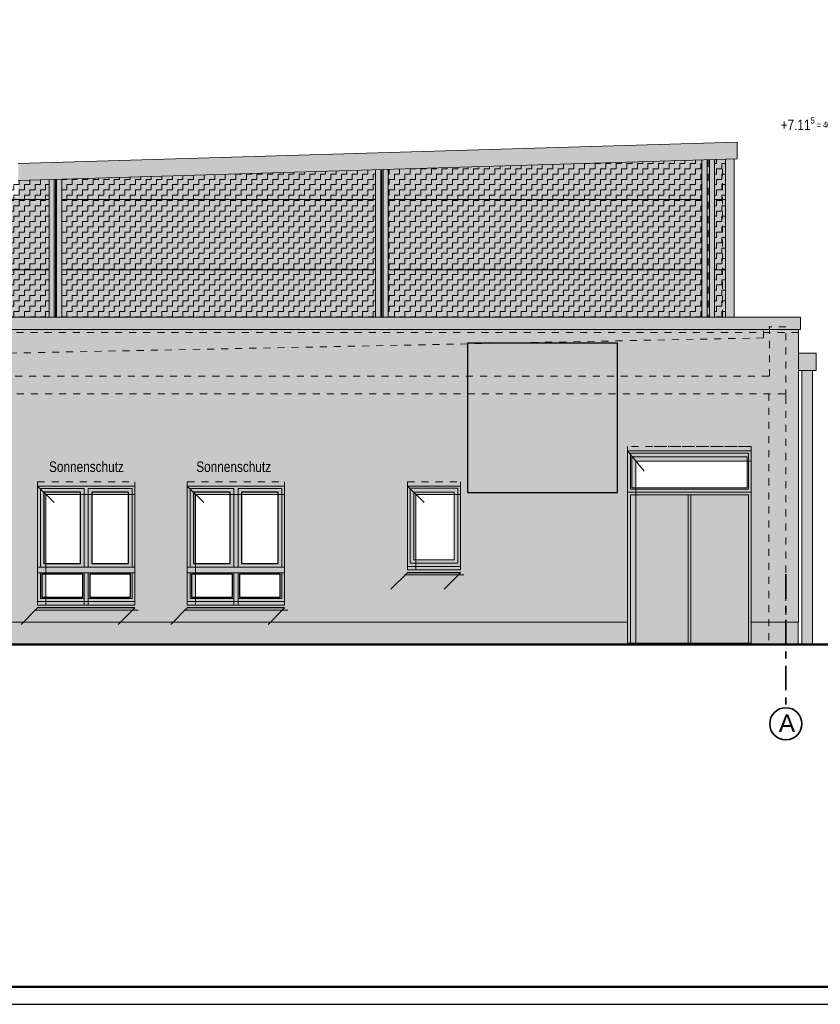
# Model space of a CAD drawing. Header units: metres. Extents: x 1169 to 1496, y -112 to 50.
# Tile 173 of 256: x 1374 to 1385, y -88 to -74. Entities that reach past the tile are written whole.
import ezdxf

# ---------------------------------------------------------------- set-up
doc = ezdxf.new("R2010")
doc.units = ezdxf.units.M
doc.header["$XCLIPFRAME"] = 2
for name, pattern in [('AUSGEZOGEN', [0]), ('PUNKT2_S9', [0.0015, 0, -0.0015]), ('STRICHPUNKT2_S5', [0.5, 0.35, -0.05, 0.05, -0.05]), ('VERDECKT2_S2', [0.15, 0.1, -0.05])]:
    doc.linetypes.add(name, pattern=pattern)
for name, color, linetype, lineweight in [('XR$1$Legende', 4, 'AUSGEZOGEN', 13), ('XR$2$Achsen', 4, 'AUSGEZOGEN', 13), ('XR$2$Ansicht', 1, 'AUSGEZOGEN', 50), ('XR$2$Dach_1', 3, 'AUSGEZOGEN', 18), ('XR$2$Design', 4, 'AUSGEZOGEN', 13), ('XR$2$Filling', 4, 'AUSGEZOGEN', 13), ('XR$2$KALZIP', 7, 'AUSGEZOGEN', 13), ('XR$2$Text 1_100', 3, 'AUSGEZOGEN', 18), ('XR$2$Türen', 3, 'AUSGEZOGEN', 18), ('XR$2$V5', 7, 'AUSGEZOGEN', 13), ('XR$2$Wand', 1, 'AUSGEZOGEN', 50), ('XR$2$Wegeflächen', 4, 'AUSGEZOGEN', 13), ('XR$3$Ansicht', 1, 'AUSGEZOGEN', 50), ('XR$3$Design', 4, 'AUSGEZOGEN', 13), ('XR$3$Filling', 4, 'AUSGEZOGEN', 13), ('XR$3$Muster', 4, 'AUSGEZOGEN', 13), ('XR$3$Möblierung', 4, 'AUSGEZOGEN', 13), ('XR$4$Ansicht', 1, 'AUSGEZOGEN', 50), ('XR$4$Muster', 4, 'AUSGEZOGEN', 13), ('XR$4$Möblierung', 4, 'AUSGEZOGEN', 13), ('XR$5$Möblierung', 4, 'AUSGEZOGEN', 13), ('XR$5$STANDARD_1', 7, 'AUSGEZOGEN', 25)]:
    doc.layers.add(name, color=color, linetype=linetype, lineweight=lineweight)
doc.styles.add('ARIAL', font='arial.ttf')
picture_1 = doc.add_image_def('image1.tif', size_in_pixel=(512, 512))
picture_2 = doc.add_image_def('image3.png', size_in_pixel=(213, 212))
pattern_1 = [(90, (-0.15, 0.15), (-0.075, 0.075), [0.075, -0.075]), (180, (-0.15, 0.15), (-0.075, -0.075), [0.075, -0.075])]

msp = doc.modelspace()

# ---------------------------------------------------------------- hatches: boundary and pattern name
at = {"layer": 'XR$2$Filling', "linetype": 'AUSGEZOGEN', "lineweight": 13, "transparency": 33554687}
h = msp.add_hatch(dxfattribs=at)
h.set_pattern_fill('MUSTER', color=52, scale=0.075, angle=90, style=0, pattern_type=2)
h.set_pattern_definition(pattern_1)
h.paths.add_polyline_path([(1383.6163, -75.6241), (1379.1629, -75.7577), (1379.1629, -77.8546), (1383.6163, -77.8546)], flags=0)
h = msp.add_hatch(dxfattribs=at)
h.set_pattern_fill('MUSTER', color=52, scale=0.075, angle=90, style=0, pattern_type=2)
h.set_pattern_definition(pattern_1)
h.paths.add_polyline_path([(1383.9493, -75.6141), (1383.7963, -75.6187), (1383.7963, -77.8546), (1383.9493, -77.8546)], flags=0)
h = msp.add_hatch(dxfattribs=at)
h.set_pattern_fill('MUSTER', color=52, scale=0.075, angle=90, style=0, pattern_type=2)
h.set_pattern_definition(pattern_1)
h.paths.add_polyline_path([(1378.9829, -75.7631), (1374.5296, -75.8967), (1374.5296, -77.8546), (1378.9829, -77.8546)], flags=0)
h = msp.add_hatch(dxfattribs=at)
h.set_pattern_fill('MUSTER', color=52, scale=0.075, angle=90, style=0, pattern_type=2)
h.set_pattern_definition(pattern_1)
h.paths.add_polyline_path([(1373.8213, -75.918), (1373.8213, -77.8546), (1374.3496, -77.8546), (1374.3496, -75.9021)], flags=0)
at = {"layer": 'XR$3$Ansicht', "linetype": 'AUSGEZOGEN', "lineweight": 13, "true_color": 0x6b665e, "transparency": 33554687}
for points in [[(1382.5613, -82.4851), (1383.4188, -82.4851), (1383.4188, -82.1884), (1382.6013, -82.1884), (1382.6013, -80.3801), (1384.2763, -80.3801), (1384.2763, -82.1884), (1383.4588, -82.1884), (1383.4588, -82.4851), (1384.3163, -82.4851), (1384.3163, -80.3401), (1382.5613, -80.3401)], [(1382.6013, -82.1884), (1383.4188, -82.1884), (1383.4188, -80.3801), (1382.6013, -80.3801)], [(1383.4588, -82.1884), (1384.2763, -82.1884), (1384.2763, -80.3801), (1383.4588, -80.3801)]]:
    msp.add_hatch(color=251, dxfattribs=at).paths.add_polyline_path(points)
at = {"layer": 'XR$3$Filling', "linetype": 'AUSGEZOGEN', "lineweight": 13, "transparency": 33554687}
msp.add_hatch(color=250, dxfattribs=at).paths.add_polyline_path([(1364.5113, -78.0725), (1384.9863, -78.0724), (1384.9863, -78.0324), (1364.5113, -78.0325)])
at = {"layer": 'XR$3$Muster', "linetype": 'AUSGEZOGEN', "lineweight": 13, "true_color": 0x9f9d98, "transparency": 33554687}
msp.add_hatch(color=253, dxfattribs=at).paths.add_polyline_path([(1364.4813, -78.0324), (1385.0163, -78.0324), (1385.0163, -77.8546), (1364.4813, -77.8546)])
at = {"layer": 'XR$3$Muster', "linetype": 'AUSGEZOGEN', "lineweight": 13, "transparency": 33554687}
msp.add_hatch(color=252, dxfattribs=at).paths.add_polyline_path([(1384.9863, -78.6157), (1385.2363, -78.6157), (1385.2363, -78.3657), (1384.9863, -78.3657)])
h = msp.add_hatch(color=7, dxfattribs=at)
h.set_gradient(color1=(199, 199, 199), color2=(48, 48, 48), one_color=1, name='INVCYLINDER')
h.paths.add_polyline_path([(1385.0363, -82.5049), (1385.1863, -82.5049), (1385.1863, -78.6157), (1385.0363, -78.6157)], flags=0)
at = {"layer": 'XR$3$Möblierung', "linetype": 'AUSGEZOGEN', "lineweight": 13, "true_color": 0x9f9d98, "transparency": 33554687}
msp.add_hatch(color=253, dxfattribs=at).paths.add_polyline_path([(1384.1151, -75.6082), (1384.1151, -75.3722), (1384.1141, -75.3712), (1373.9126, -75.6772), (1373.9126, -75.9152), (1384.1141, -75.6092)])
at = {"layer": 'XR$4$Muster', "linetype": 'AUSGEZOGEN', "lineweight": 13, "transparency": 33554687}
for points in [[(1382.5613, -82.5051), (1382.6787, -82.5051), (1382.6787, -79.8999), (1384.3163, -79.8999), (1384.3163, -79.7551), (1382.5613, -79.7551)], [(1375.5663, -80.3724), (1375.5663, -80.2551), (1374.1863, -80.2551), (1374.1863, -81.9451), (1374.3037, -81.9451), (1374.3037, -80.3724)], [(1377.6913, -80.3724), (1377.6913, -80.2551), (1376.3113, -80.2551), (1376.3113, -81.9451), (1376.4287, -81.9451), (1376.4287, -80.3724)], [(1382.5613, -82.2252), (1382.5613, -82.1852), (1373.4413, -82.1852), (1373.4413, -82.2252)], [(1384.3163, -82.1852), (1384.3163, -82.2252), (1384.9813, -82.2251), (1384.9813, -82.1851)]]:
    msp.add_hatch(color=250, dxfattribs=at).paths.add_polyline_path(points)
at = {"layer": 'XR$4$Möblierung', "linetype": 'AUSGEZOGEN', "lineweight": 13, "transparency": 33554687}
for points in [[(1380.1913, -80.3724), (1380.1913, -80.2551), (1379.4363, -80.2551), (1379.4363, -81.4451), (1379.5537, -81.4451), (1379.5537, -80.3724)], [(1379.4059, -81.5155), (1380.1609, -81.5155), (1380.1913, -81.4851), (1379.4363, -81.4851)], [(1374.1559, -82.0155), (1375.5359, -82.0155), (1375.5663, -81.9851), (1374.1863, -81.9851)], [(1376.2809, -82.0155), (1377.6609, -82.0155), (1377.6913, -81.9851), (1376.3113, -81.9851)]]:
    msp.add_hatch(color=250, dxfattribs=at).paths.add_polyline_path(points)
at = {"layer": 'XR$5$Möblierung', "linetype": 'AUSGEZOGEN', "lineweight": 13, "true_color": 0x878581, "transparency": 33554687}
for points in [[(1383.6163, -75.6241), (1379.1629, -75.7577), (1379.1629, -77.8546), (1383.6163, -77.8546)], [(1383.7963, -75.6187), (1383.7963, -77.8546), (1383.9493, -77.8546), (1383.9493, -75.6141)], [(1378.9829, -77.8546), (1378.9829, -75.7631), (1374.5296, -75.8967), (1374.5296, -77.8546)], [(1374.3496, -77.8546), (1374.3496, -75.9021), (1373.9126, -75.9152), (1373.9126, -76.1568), (1373.8213, -76.1568), (1373.8213, -77.8546)]]:
    msp.add_hatch(color=252, dxfattribs=at).paths.add_polyline_path(points)
at = {"layer": 'XR$5$Möblierung', "linetype": 'AUSGEZOGEN', "lineweight": 13, "true_color": 0x9f9d98, "transparency": 33554687}
for points in [[(1383.6163, -77.8546), (1383.6893, -77.8546), (1383.6893, -75.6219), (1383.6163, -75.6241)], [(1383.7963, -77.8546), (1383.7963, -75.6187), (1383.7233, -75.6209), (1383.7233, -77.8546)], [(1384.0753, -75.6103), (1383.9493, -75.6141), (1383.9493, -77.8546), (1384.0753, -77.8546)], [(1379.0559, -75.7609), (1378.9829, -75.7631), (1378.9829, -77.8546), (1379.0559, -77.8546)], [(1379.1629, -77.8546), (1379.1629, -75.7577), (1379.0899, -75.7599), (1379.0899, -77.8546)], [(1374.3496, -77.8546), (1374.4226, -77.8546), (1374.4226, -75.8999), (1374.3496, -75.9021)], [(1374.5296, -77.8546), (1374.5296, -75.8967), (1374.4566, -75.8989), (1374.4566, -77.8546)]]:
    msp.add_hatch(color=253, dxfattribs=at).paths.add_polyline_path(points)
at = {"layer": 'XR$5$Möblierung', "linetype": 'AUSGEZOGEN', "lineweight": 13, "true_color": 0x73716e, "transparency": 33554687}
for points in [[(1383.6893, -77.8546), (1383.7233, -77.8546), (1383.7233, -75.6209), (1383.6893, -75.6219)], [(1379.0559, -77.8546), (1379.0899, -77.8546), (1379.0899, -75.7599), (1379.0559, -75.7609)], [(1374.4226, -75.8999), (1374.4226, -77.8546), (1374.4566, -77.8546), (1374.4566, -75.8989)]]:
    msp.add_hatch(color=8, dxfattribs=at).paths.add_polyline_path(points)
at = {"layer": 'XR$5$Möblierung', "linetype": 'AUSGEZOGEN', "lineweight": 13, "true_color": 0xe1d7c9, "transparency": 33554687}
h = msp.add_hatch(color=254, dxfattribs=at)
h.paths.add_polyline_path([(1373.4413, -82.1852), (1382.5613, -82.1852), (1382.5613, -79.7551), (1384.3163, -79.7551), (1384.3163, -82.1852), (1384.9863, -82.1852), (1384.9863, -78.0324), (1364.5113, -78.0324), (1364.5113, -79.1851), (1370.722, -79.1851), (1370.722, -82.1852), (1372.4363, -82.1852), (1372.4363, -80.2549), (1373.4413, -80.2549)])
h.paths.add_polyline_path([(1377.6913, -81.9851), (1377.6609, -82.0155), (1376.2809, -82.0155), (1376.3113, -81.9851)], flags=16)
h.paths.add_polyline_path([(1374.1863, -80.2549), (1375.5663, -80.2549), (1375.5663, -81.9451), (1374.1863, -81.9451)], flags=16)
h.paths.add_polyline_path([(1376.3113, -80.2549), (1377.6913, -80.2549), (1377.6913, -81.9451), (1376.3113, -81.9451)], flags=16)
h.paths.add_polyline_path([(1375.5663, -81.9851), (1375.5359, -82.0155), (1374.1559, -82.0155), (1374.1863, -81.9851)], flags=16)
h.paths.add_polyline_path([(1380.1913, -80.2549), (1380.1913, -81.4451), (1379.4363, -81.4451), (1379.4363, -80.2549)], flags=16)
h.paths.add_polyline_path([(1380.1609, -81.5155), (1379.4059, -81.5155), (1379.4363, -81.4851), (1380.1913, -81.4851)], flags=16)
at = {"layer": 'XR$5$Möblierung', "linetype": 'AUSGEZOGEN', "lineweight": 13, "true_color": 0x6b665e, "transparency": 33554687}
for points in [[(1384.2563, -80.2801), (1382.6787, -80.2801), (1382.6787, -80.3401), (1384.3163, -80.3401), (1384.3163, -79.8999), (1384.2563, -79.8999)], [(1380.1913, -80.3724), (1380.1013, -80.3724), (1380.1013, -81.3001), (1379.5537, -81.3001), (1379.5537, -81.4451), (1380.1913, -81.4451)], [(1383.4588, -82.4851), (1383.4588, -80.3801), (1383.4188, -80.3801), (1383.4188, -82.4851)]]:
    msp.add_hatch(color=251, dxfattribs=at).paths.add_polyline_path(points)
h = msp.add_hatch(color=251, dxfattribs=at)
h.paths.add_polyline_path([(1374.3037, -81.8301), (1374.3037, -81.9451), (1375.5663, -81.9451), (1375.5663, -80.3724), (1375.4763, -80.3724), (1375.4763, -81.3551), (1374.9563, -81.3551), (1374.9563, -80.3724), (1374.7963, -80.3724), (1374.7963, -81.3551), (1374.3037, -81.3551), (1374.3037, -81.5051), (1374.8263, -81.5051), (1374.8263, -81.8301)])
h.paths.add_polyline_path([(1374.9263, -81.8301), (1374.9263, -81.5051), (1375.5063, -81.5051), (1375.5063, -81.8301)], flags=16)
h = msp.add_hatch(color=251, dxfattribs=at)
h.paths.add_polyline_path([(1376.4287, -81.8301), (1376.4287, -81.9451), (1377.6913, -81.9451), (1377.6913, -80.3724), (1377.6013, -80.3724), (1377.6013, -81.3551), (1377.0813, -81.3551), (1377.0813, -80.3724), (1376.9213, -80.3724), (1376.9213, -81.3551), (1376.4287, -81.3551), (1376.4287, -81.5051), (1376.9513, -81.5051), (1376.9513, -81.8301)])
h.paths.add_polyline_path([(1377.0513, -81.8301), (1377.0513, -81.5051), (1377.6313, -81.5051), (1377.6313, -81.8301)], flags=16)
at = {"layer": 'XR$5$Möblierung', "linetype": 'AUSGEZOGEN', "lineweight": 13, "true_color": 0xc1b7a5, "transparency": 33554687}
for points in [[(1370.762, -82.2252), (1370.762, -82.5051), (1382.5613, -82.5051), (1382.5613, -82.2252), (1373.4413, -82.2252), (1373.4413, -82.4851), (1372.4363, -82.4851), (1372.4363, -82.2252)], [(1382.6787, -82.4851), (1382.6787, -82.5051), (1384.9813, -82.5051), (1384.9813, -82.2251), (1384.3163, -82.2252), (1384.3163, -82.4851)]]:
    msp.add_hatch(color=253, dxfattribs=at).paths.add_polyline_path(points)

# ---------------------------------------------------------------- linework, layer by layer
at = {"layer": 'XR$1$Legende', "color": 6, "linetype": 'AUSGEZOGEN', "lineweight": 25, "transparency": 33554687}
msp.add_lwpolyline([(1337.4935, -87.6131), (1396.9435, -87.6131), (1396.9435, -52.6131), (1337.4935, -52.6131), (1337.4935, -87.6131)], close=True, dxfattribs=at)
at = {"layer": 'XR$1$Legende', "color": 1, "linetype": 'AUSGEZOGEN', "lineweight": 50, "transparency": 33554687}
msp.add_lwpolyline([(1338.4935, -87.3631), (1396.6935, -87.3631), (1396.6935, -52.8631), (1338.4935, -52.8631), (1338.4935, -87.3631)], close=True, dxfattribs=at)
at = {"layer": 'XR$2$Achsen', "color": 35, "linetype": 'STRICHPUNKT2_S5', "lineweight": 35, "transparency": 33554687}
msp.add_line((1384.8063, -81.5051), (1384.8063, -83.4015), dxfattribs=at)
at = {"layer": 'XR$2$Achsen', "color": 35, "linetype": 'AUSGEZOGEN', "lineweight": 35, "transparency": 33554687}
msp.add_circle((1384.8063, -83.6297), 0.2282, dxfattribs=at)
at = {"layer": 'XR$2$Ansicht', "color": 35, "linetype": 'PUNKT2_S9', "lineweight": 13, "transparency": 33554687}
msp.add_line((1383.9063, -77.8546), (1383.9063, -75.6999), dxfattribs=at)
at = {"layer": 'XR$2$Ansicht', "color": 4, "linetype": 'AUSGEZOGEN', "lineweight": 13, "transparency": 33554687}
for p, q in [((1374.3496, -77.1852), (1373.8213, -77.1852)), ((1378.9829, -77.1852), (1374.5296, -77.1852)), ((1383.6163, -77.1852), (1379.1629, -77.1852)), ((1383.9493, -77.1852), (1383.7963, -77.1852)), ((1364.4813, -77.8546), (1385.0163, -77.8546)), ((1385.0163, -77.8546), (1385.0163, -78.0324)), ((1385.0163, -78.0324), (1364.4813, -78.0324)), ((1384.9863, -82.1851), (1384.9863, -78.0324)), ((1384.9863, -78.3657), (1385.2363, -78.3657)), ((1385.2363, -78.3657), (1385.2363, -78.6157)), ((1384.9863, -78.6157), (1385.2363, -78.6157)), ((1385.0363, -78.6157), (1385.0363, -82.5049)), ((1385.1863, -78.6157), (1385.1863, -82.5049)), ((1384.3163, -79.7551), (1382.5613, -79.7551)), ((1382.5613, -79.7551), (1382.5613, -82.5051)), ((1384.2763, -79.7901), (1382.6013, -79.7901)), ((1382.6013, -79.7901), (1382.6013, -80.3001)), ((1384.2763, -80.3001), (1384.2763, -79.7901)), ((1384.3163, -82.5051), (1384.3163, -79.7551)), ((1384.2563, -79.8401), (1382.6213, -79.8401)), ((1382.6213, -79.8401), (1382.6213, -80.2801)), ((1384.2563, -80.2801), (1384.2563, -79.8401)), ((1374.1863, -81.9451), (1374.1863, -80.2551)), ((1374.2263, -80.2901), (1374.8463, -80.2901)), ((1374.2263, -81.4051), (1374.2263, -80.2901)), ((1374.8463, -80.2901), (1374.8463, -81.4051)), ((1374.9063, -80.2901), (1375.5263, -80.2901)), ((1374.9063, -81.4051), (1374.9063, -80.2901)), ((1375.5263, -80.2901), (1375.5263, -81.4051)), ((1375.5663, -80.2551), (1375.5663, -81.9451)), ((1376.3113, -81.9451), (1376.3113, -80.2551)), ((1376.3513, -80.2901), (1376.9713, -80.2901)), ((1376.3513, -81.4051), (1376.3513, -80.2901)), ((1376.9713, -80.2901), (1376.9713, -81.4051)), ((1377.0313, -80.2901), (1377.6513, -80.2901)), ((1377.0313, -81.4051), (1377.0313, -80.2901)), ((1377.6513, -80.2901), (1377.6513, -81.4051)), ((1377.6913, -80.2551), (1377.6913, -81.9451)), ((1379.4363, -80.2551), (1379.4363, -81.4451)), ((1380.1513, -80.2851), (1379.4763, -80.2851)), ((1379.4763, -80.2851), (1379.4763, -81.3501)), ((1379.5263, -80.3401), (1379.5263, -81.3001)), ((1380.1013, -80.3401), (1379.5263, -80.3401)), ((1380.1013, -81.3001), (1380.1013, -80.3401)), ((1380.1513, -81.3501), (1380.1513, -80.2851)), ((1380.1913, -81.4451), (1380.1913, -80.2551)), ((1384.3163, -80.3401), (1382.5613, -80.3401)), ((1384.3163, -80.3401), (1382.5613, -80.3401)), ((1384.2763, -80.3001), (1382.6013, -80.3001)), ((1382.6013, -80.3801), (1382.6013, -82.4851)), ((1384.2763, -80.3801), (1382.6013, -80.3801)), ((1384.2563, -80.2801), (1382.6213, -80.2801)), ((1383.4188, -80.3801), (1383.4188, -82.4851)), ((1383.4588, -80.3801), (1383.4588, -82.4851)), ((1384.2763, -80.3801), (1384.2763, -82.4851)), ((1380.1513, -81.3501), (1379.4763, -81.3501)), ((1380.1013, -81.3001), (1379.5263, -81.3001)), ((1374.1863, -81.4051), (1375.5663, -81.4051)), ((1375.5663, -81.4851), (1374.1863, -81.4851)), ((1374.2263, -81.4851), (1374.2263, -81.8501)), ((1374.8463, -81.9451), (1374.8463, -81.4851)), ((1374.9063, -81.9451), (1374.9063, -81.4851)), ((1375.5263, -81.4851), (1375.5263, -81.8501)), ((1376.3113, -81.4051), (1377.6913, -81.4051)), ((1377.6913, -81.4851), (1376.3113, -81.4851)), ((1376.3513, -81.4851), (1376.3513, -81.8501)), ((1376.9713, -81.9451), (1376.9713, -81.4851)), ((1377.0313, -81.9451), (1377.0313, -81.4851)), ((1377.6513, -81.4851), (1377.6513, -81.8501)), ((1380.1913, -81.4451), (1379.4363, -81.4451)), ((1374.2263, -81.8501), (1374.8463, -81.8501)), ((1375.5263, -81.8501), (1374.9063, -81.8501)), ((1376.3513, -81.8501), (1376.9713, -81.8501)), ((1377.6513, -81.8501), (1377.0313, -81.8501)), ((1375.5663, -81.9451), (1374.1863, -81.9451)), ((1377.6913, -81.9451), (1376.3113, -81.9451)), ((1373.4413, -82.1852), (1382.5613, -82.1852)), ((1384.3163, -82.1852), (1384.9863, -82.1851)), ((1384.9813, -82.1851), (1384.9813, -82.5049))]:
    msp.add_line(p, q, dxfattribs=at)
at = {"layer": 'XR$2$Ansicht', "color": 4, "linetype": 'VERDECKT2_S2', "lineweight": 13, "transparency": 33554687}
for p, q in [((1384.3163, -79.6951), (1382.5613, -79.6951)), ((1382.9363, -79.6951), (1384.3163, -79.6951)), ((1374.1863, -80.1951), (1375.5663, -80.1951)), ((1376.3113, -80.1951), (1377.6913, -80.1951)), ((1379.4363, -80.1951), (1380.1913, -80.1951))]:
    msp.add_line(p, q, dxfattribs=at)
at = {"layer": 'XR$2$Ansicht', "color": 4, "linetype": 'AUSGEZOGEN', "lineweight": 13, "transparency": 33554687}
for points in [[(1374.2763, -80.3401), (1374.7963, -80.3401), (1374.7963, -81.3551), (1374.2763, -81.3551), (1374.2763, -80.3401)], [(1374.9563, -81.3551), (1375.4763, -81.3551), (1375.4763, -80.3401), (1374.9563, -80.3401), (1374.9563, -81.3551)], [(1376.4013, -80.3401), (1376.9213, -80.3401), (1376.9213, -81.3551), (1376.4013, -81.3551), (1376.4013, -80.3401)], [(1377.0813, -81.3551), (1377.6013, -81.3551), (1377.6013, -80.3401), (1377.0813, -80.3401), (1377.0813, -81.3551)], [(1374.2463, -81.5051), (1374.8263, -81.5051), (1374.8263, -81.8301), (1374.2463, -81.8301), (1374.2463, -81.5051)], [(1374.9263, -81.5051), (1375.5063, -81.5051), (1375.5063, -81.8301), (1374.9263, -81.8301), (1374.9263, -81.5051)], [(1376.3713, -81.5051), (1376.9513, -81.5051), (1376.9513, -81.8301), (1376.3713, -81.8301), (1376.3713, -81.5051)], [(1377.0513, -81.5051), (1377.6313, -81.5051), (1377.6313, -81.8301), (1377.0513, -81.8301), (1377.0513, -81.5051)]]:
    msp.add_lwpolyline(points, close=True, dxfattribs=at)
at = {"layer": 'XR$2$Dach_1', "color": 4, "linetype": 'AUSGEZOGEN', "lineweight": 13, "transparency": 33554687}
for p, q in [((1383.6163, -75.6241), (1383.6163, -77.8546)), ((1383.6893, -75.6219), (1383.6893, -77.8546)), ((1383.7233, -75.6209), (1383.7233, -77.8546)), ((1383.7963, -75.6187), (1383.7963, -77.8546)), ((1383.9493, -75.6141), (1383.9493, -77.8546)), ((1384.0753, -75.6103), (1384.0753, -77.8546)), ((1378.9829, -75.7631), (1378.9829, -77.8546)), ((1379.0559, -75.7609), (1379.0559, -77.8546)), ((1379.0899, -75.7599), (1379.0899, -77.8546)), ((1379.1629, -75.7577), (1379.1629, -77.8546)), ((1374.3496, -75.9021), (1374.3496, -77.8546)), ((1374.4226, -75.8999), (1374.4226, -77.8546)), ((1374.4566, -75.8989), (1374.4566, -77.8546)), ((1374.5296, -75.8967), (1374.5296, -77.8546))]:
    msp.add_line(p, q, dxfattribs=at)
at = {"layer": 'XR$2$Dach_1', "color": 35, "linetype": 'PUNKT2_S9', "lineweight": 13, "transparency": 33554687}
msp.add_line((1383.7063, -75.6214), (1383.7063, -77.8546), dxfattribs=at)
at = {"layer": 'XR$2$Dach_1', "color": 35, "linetype": 'AUSGEZOGEN', "lineweight": 13, "transparency": 33554687}
for p, q in [((1379.0729, -75.7604), (1379.0729, -77.8546)), ((1374.4396, -75.8994), (1374.4396, -77.8546))]:
    msp.add_line(p, q, dxfattribs=at)
at = {"layer": 'XR$2$Design', "color": 3, "linetype": 'AUSGEZOGEN', "lineweight": 13, "transparency": 33554687}
for p, q in [((1380.1913, -81.3951), (1379.4363, -81.3951)), ((1375.5663, -81.8951), (1374.1863, -81.8951)), ((1377.6913, -81.8951), (1376.3113, -81.8951))]:
    msp.add_line(p, q, dxfattribs=at)
at = {"layer": 'XR$2$Design', "color": 3, "linetype": 'AUSGEZOGEN', "lineweight": 25, "transparency": 33554687}
for p, q in [((1380.1913, -81.4851), (1379.4363, -81.4851)), ((1375.5663, -81.9851), (1374.1863, -81.9851)), ((1377.6913, -81.9851), (1376.3113, -81.9851))]:
    msp.add_line(p, q, dxfattribs=at)
at = {"layer": 'XR$2$KALZIP', "transparency": 33554687}
for p, q in [((1373.9126, -75.6772), (1384.1142, -75.3712)), ((1373.9126, -75.9152), (1384.1141, -75.6092))]:
    msp.add_line(p, q, dxfattribs=at)
at = {"layer": 'XR$2$Türen', "color": 4, "linetype": 'AUSGEZOGEN', "lineweight": 13, "transparency": 33554687}
for p, q in [((1374.3496, -76.1852), (1373.8213, -76.1852)), ((1378.9829, -76.1852), (1374.5296, -76.1852)), ((1383.6163, -76.1852), (1379.1629, -76.1852)), ((1383.9493, -76.1852), (1383.7963, -76.1852)), ((1375.5663, -80.2551), (1374.1863, -80.2551)), ((1377.6913, -80.2551), (1376.3113, -80.2551))]:
    msp.add_line(p, q, dxfattribs=at)
at = {"layer": 'XR$2$Türen', "color": 3, "linetype": 'AUSGEZOGEN', "lineweight": 13, "transparency": 33554687}
for p, q in [((1382.5613, -79.7551), (1382.5613, -79.6951)), ((1384.3163, -79.7551), (1384.3163, -79.6951)), ((1374.1863, -80.2551), (1374.1863, -80.1951)), ((1375.5663, -80.2551), (1375.5663, -80.1951)), ((1376.3113, -80.2551), (1376.3113, -80.1951)), ((1377.6913, -80.2551), (1377.6913, -80.1951)), ((1379.4363, -80.2551), (1379.4363, -80.1951)), ((1380.1913, -80.2551), (1380.1913, -80.1951)), ((1374.2763, -81.3551), (1374.2763, -80.3401)), ((1374.7963, -80.3401), (1374.7963, -81.3551)), ((1374.9563, -81.3551), (1374.9563, -80.3401)), ((1375.4763, -80.3401), (1375.4763, -81.3551)), ((1376.4013, -81.3551), (1376.4013, -80.3401)), ((1376.9213, -80.3401), (1376.9213, -81.3551)), ((1377.0813, -81.3551), (1377.0813, -80.3401)), ((1377.6013, -80.3401), (1377.6013, -81.3551)), ((1379.4363, -80.2551), (1380.1913, -80.2551)), ((1382.5613, -82.4851), (1384.3163, -82.4851))]:
    msp.add_line(p, q, dxfattribs=at)
at = {"layer": 'XR$2$V5', "linetype": 'AUSGEZOGEN', "transparency": 33554687}
msp.add_line((1384.1151, -75.3722), (1384.1151, -75.6082), dxfattribs=at)
for centre, start, end in [((1384.1141, -75.3722), 0, 90), ((1384.1141, -75.6082), 270, 0)]:
    msp.add_arc(centre, 0.001, start, end, dxfattribs=at)
at = {"layer": 'XR$2$Wand', "color": 52, "linetype": 'PUNKT2_S9', "lineweight": 13, "transparency": 33554687}
for p, q in [((1384.8063, -77.9951), (1384.5663, -77.9951)), ((1384.5751, -77.9951), (1384.5751, -78.6932)), ((1384.8063, -78.9851), (1384.8063, -77.9951)), ((1384.4901, -78.1514), (1384.4901, -78.0105)), ((1384.4901, -78.1514), (1365.0163, -78.5449)), ((1384.5663, -78.6932), (1364.9313, -78.6946)), ((1364.6913, -78.9446), (1384.8063, -78.9446)), ((1384.5663, -78.9446), (1384.5663, -82.5051)), ((1384.8063, -78.9851), (1384.8063, -82.5051))]:
    msp.add_line(p, q, dxfattribs=at)
at = {"layer": 'XR$2$Wegeflächen', "color": 1, "linetype": 'AUSGEZOGEN', "lineweight": 50, "transparency": 33554687}
msp.add_line((1387.3634, -82.5051), (1362.3467, -82.5051), dxfattribs=at)
at = {"layer": 'XR$3$Muster', "color": 35, "linetype": 'PUNKT2_S9', "lineweight": 13, "transparency": 33554687}
msp.add_line((1384.9863, -78.0724), (1364.5113, -78.0725), dxfattribs=at)
at = {"layer": 'XR$4$Ansicht', "color": 35, "linetype": 'AUSGEZOGEN', "lineweight": 13, "transparency": 33554687}
for p, q in [((1382.5613, -79.7551), (1382.7961, -80.0448)), ((1382.6787, -79.8999), (1384.3163, -79.8999)), ((1382.6787, -79.8999), (1382.6787, -82.5176)), ((1374.1863, -80.2551), (1374.4211, -80.4898)), ((1374.3037, -80.3724), (1375.5663, -80.3724)), ((1374.3037, -80.3724), (1374.3037, -81.9451)), ((1376.3113, -80.2551), (1376.5461, -80.4898)), ((1376.4287, -80.3724), (1377.6913, -80.3724)), ((1376.4287, -80.3724), (1376.4287, -81.9451)), ((1379.4363, -80.2551), (1379.6711, -80.4898)), ((1379.5537, -80.3624), (1379.5537, -81.4451)), ((1379.5537, -80.3724), (1380.1913, -80.3724)), ((1379.4363, -81.4851), (1379.2016, -81.7198)), ((1380.1913, -81.4851), (1379.9566, -81.7198)), ((1379.3941, -81.5155), (1380.2371, -81.5155)), ((1374.1863, -81.9851), (1373.9516, -82.2198)), ((1374.1441, -82.0155), (1375.6121, -82.0155)), ((1375.5663, -81.9851), (1375.3316, -82.2198)), ((1376.3113, -81.9851), (1376.0766, -82.2198)), ((1376.2691, -82.0155), (1377.7371, -82.0155)), ((1377.6913, -81.9851), (1377.4566, -82.2198))]:
    msp.add_line(p, q, dxfattribs=at)

# ---------------------------------------------------------------- texts
at = {"layer": 'XR$2$Achsen', "color": 35, "linetype": 'AUSGEZOGEN', "lineweight": 35, "transparency": 33554687, "insert": (1384.7073, -83.7467), "char_height": 0.25, "width": 0.35666, "attachment_point": 7, "style": 'ARIAL'}
msp.add_mtext('\\W0.99;A', dxfattribs=at)
at = {"layer": 'XR$2$Text 1_100', "color": 7, "linetype": 'AUSGEZOGEN', "lineweight": 25, "transparency": 33554687, "char_height": 0.15, "attachment_point": 7, "style": 'ARIAL'}
for s, insert, width in [('\\A1;{\\fArial|i0|b0;\\H0.150000;\\W0.800000;\\C7;+7.11\\fArial|i0|b0;\\H0.600000x;\\S5^ ;\\fArial|i0|b0; = 40.71\\fArial|i0|b0;\\H0.600000x;\\S5^ ;\\fArial|i0|b0; m ü. DHHN}\\P', (1384.7334, -75.2031), 2.113318), ('\\W0.80;Sonnenschutz', (1374.3482, -80.0574), 1.128271), ('\\W0.80;Sonnenschutz', (1376.4382, -80.0574), 1.128271)]:
    msp.add_mtext(s, dxfattribs=dict(at, insert=insert, width=width))

# ---------------------------------------------------------------- pictures from other files: only their frames are drawn
at = {"layer": 'XR$3$Ansicht', "color": 4, "linetype": 'AUSGEZOGEN', "lineweight": 13, "transparency": 33554687}
image = msp.add_image(picture_1, insert=(1382.6213, -80.2801), size_in_units=(1.635, 0.44), dxfattribs=at)
image.set_boundary_path([(-0.5, 511.5), (511.5, 511.5), (511.5, -0.5), (-0.5, -0.5), (-0.5, 511.5)])
image = msp.add_image(picture_1, insert=(1379.5263, -81.3001), size_in_units=(0.575, 0.96), dxfattribs=at)
image.set_boundary_path([(-0.5, 511.5), (511.5, 511.5), (511.5, -0.5), (-0.5, -0.5), (-0.5, 511.5)])
at = {"layer": 'XR$3$Design', "color": 7, "linetype": 'AUSGEZOGEN', "lineweight": 25, "transparency": 33554687}
image = msp.add_image(picture_1, insert=(1374.2763, -81.3551), size_in_units=(0.52, 1.015), dxfattribs=at)
image.set_boundary_path([(-0.5, 511.5), (511.5, 511.5), (511.5, -0.5), (-0.5, -0.5), (-0.5, 511.5)])
image = msp.add_image(picture_1, insert=(1374.9563, -81.3551), size_in_units=(0.52, 1.015), dxfattribs=at)
image.set_boundary_path([(-0.5, 511.5), (511.5, 511.5), (511.5, -0.5), (-0.5, -0.5), (-0.5, 511.5)])
image = msp.add_image(picture_1, insert=(1376.4013, -81.3551), size_in_units=(0.52, 1.015), dxfattribs=at)
image.set_boundary_path([(-0.5, 511.5), (511.5, 511.5), (511.5, -0.5), (-0.5, -0.5), (-0.5, 511.5)])
image = msp.add_image(picture_1, insert=(1377.0813, -81.3551), size_in_units=(0.52, 1.015), dxfattribs=at)
image.set_boundary_path([(-0.5, 511.5), (511.5, 511.5), (511.5, -0.5), (-0.5, -0.5), (-0.5, 511.5)])
image = msp.add_image(picture_1, insert=(1374.2463, -81.8301), size_in_units=(0.58, 0.325), dxfattribs=at)
image.set_boundary_path([(-0.5, 511.5), (511.5, 511.5), (511.5, -0.5), (-0.5, -0.5), (-0.5, 511.5)])
image = msp.add_image(picture_1, insert=(1374.9263, -81.8301), size_in_units=(0.58, 0.325), dxfattribs=at)
image.set_boundary_path([(-0.5, 511.5), (511.5, 511.5), (511.5, -0.5), (-0.5, -0.5), (-0.5, 511.5)])
image = msp.add_image(picture_1, insert=(1376.3713, -81.8301), size_in_units=(0.58, 0.325), dxfattribs=at)
image.set_boundary_path([(-0.5, 511.5), (511.5, 511.5), (511.5, -0.5), (-0.5, -0.5), (-0.5, 511.5)])
image = msp.add_image(picture_1, insert=(1377.0513, -81.8301), size_in_units=(0.58, 0.325), dxfattribs=at)
image.set_boundary_path([(-0.5, 511.5), (511.5, 511.5), (511.5, -0.5), (-0.5, -0.5), (-0.5, 511.5)])
at = {"layer": 'XR$5$STANDARD_1', "color": 7, "linetype": 'AUSGEZOGEN', "lineweight": 25, "transparency": 33554687}
image = msp.add_image(picture_2, insert=(1380.288, -80.3478), size_in_units=(2.13, 2.12), dxfattribs=at)
image.set_boundary_path([(-0.5, 211.5), (212.5, 211.5), (212.5, -0.5), (-0.5, -0.5), (-0.5, 211.5)])

doc.saveas('drawing.dxf')
